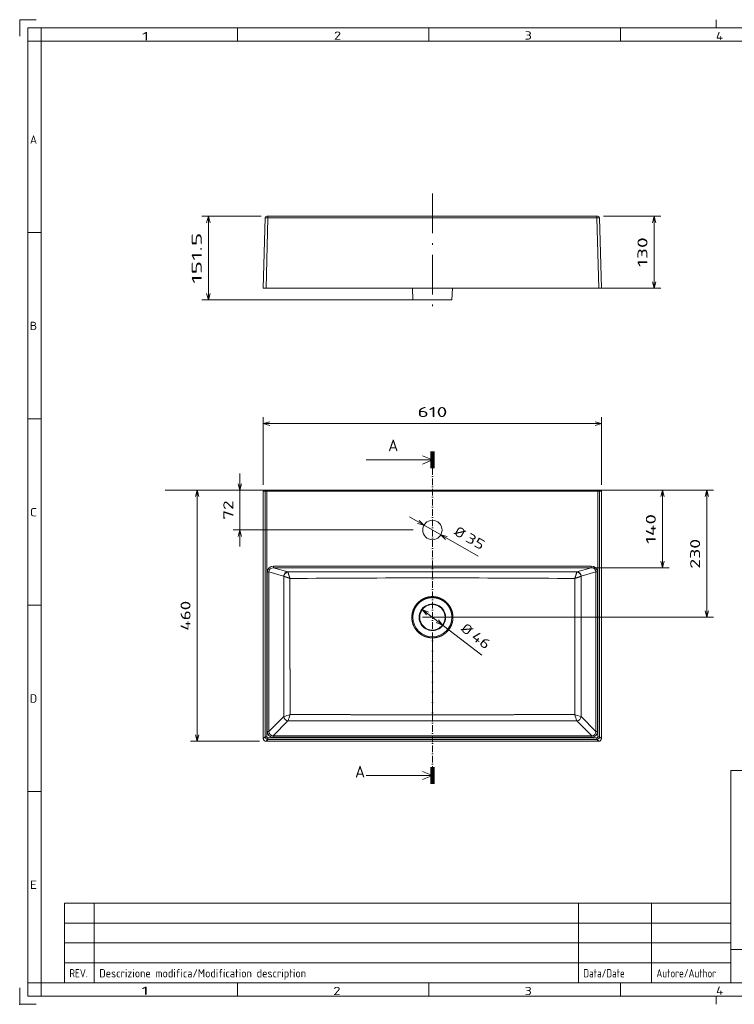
# Model space of a CAD drawing. Extents: x 0 to 420, y 0 to 297.
# Tile 1 of 3: x 0 to 216, y 0 to 297. Entities that reach past the tile are written whole.
import ezdxf
from ezdxf.enums import TextEntityAlignment as Align

# ---------------------------------------------------------------- set-up
doc = ezdxf.new("R2010")
doc.units = 0
doc.linetypes.add('DASHDOT', pattern=[18.5, 12, -3, 0.5, -3])
doc.layers.get('0').update_dxf_attribs({"lineweight": 13})
doc.layers.add('1', color=7, linetype='Continuous', lineweight=13)
doc.layers.add('10', color=7, linetype='Continuous', lineweight=13)
doc.styles.get("Standard").update_dxf_attribs({"font": 'isocp.shx'})
doc.dimstyles.get("Standard").update_dxf_attribs({"dimtxt": 2.5, "dimasz": 2.5, "dimexe": 1.25, "dimexo": 0.625, "dimtad": 1, "dimcen": 2.5, "dimadec": 0, "dimazin": 0, "dimtfac": 1, "dimtmove": 0, "dimatfit": 0, "dimfxl": 0, "dimarcsym": 0})

# ---------------------------------------------------------------- blocks, each defined once
blk = doc.blocks.new('*D')
at = {"color": 7, "lineweight": 5, "ltscale": 0.449036}
blk.add_line((72.86, 237.7), (54.9, 237.7), dxfattribs=at)
at = {"color": 7, "lineweight": 5}
for p, q in [((56.9, 212.45), (56.9, 237.7)), ((191.31, 216.04), (191.31, 237.7)), ((126.45, 216.04), (193.31, 216.04)), ((122.45, 212.45), (54.9, 212.45)), ((73.47, 156.74), (73.47, 177.15)), ((175.44, 156.74), (175.44, 177.15)), ((73.47, 175.15), (175.44, 175.15)), ((66.41, 138.08), (66.41, 160.07)), ((43.84, 155.07), (209.18, 155.07)), ((72.52, 155.07), (51.51, 155.07)), ((53.51, 79.34), (53.51, 155.07)), ((122.45, 155.07), (64.41, 155.07)), ((193.82, 131.7), (193.82, 155.07)), ((207.18, 116.74), (207.18, 155.07)), ((117.59, 147.02), (138.22, 135.18)), ((118.66, 143.08), (64.41, 143.08)), ((308.95, 140.27), (285.61, 140.27)), ((360.45, 140.42), (308.95, 140.42)), ((126.45, 131.7), (195.82, 131.7)), ((310.95, 129.83), (332.69, 129.78)), ((292.44, 125.83), (292.44, 99.29)), ((302.78, 125.83), (302.78, 99.29)), ((121.42, 119.07), (139.33, 105.29)), ((121.49, 116.74), (209.18, 116.74)), ((307.78, 101.29), (287.44, 101.29)), ((72.3, 79.34), (51.51, 79.34))]:
    blk.add_line(p, q, dxfattribs=at)
at = {"color": 7, "lineweight": 5, "ltscale": 0.4314}
blk.add_line((176.05, 237.7), (193.31, 237.7), dxfattribs=at)
at = {"color": 7, "lineweight": 5, "ltscale": 0.485945}
blk.add_line((176.38, 155.07), (195.82, 155.07), dxfattribs=at)
at = {"color": 7, "lineweight": 5, "ltscale": 0.260846}
for p, q in [((285.61, 131.83), (285.61, 142.27)), ((308.95, 131.83), (308.95, 142.27))]:
    blk.add_line(p, q, dxfattribs=at)
at = {"color": 7, "lineweight": 5, "ltscale": 0.264648}
for p, q in [((308.95, 131.83), (308.95, 142.42)), ((360.45, 131.83), (360.45, 142.42))]:
    blk.add_line(p, q, dxfattribs=at)
at = {"color": 7, "lineweight": 5, "ltscale": 0.361736}
blk.add_line((369.18, 131.58), (354.71, 131.58), dxfattribs=at)
at = {"color": 7, "lineweight": 5, "ltscale": 0.055905}
blk.add_line((360.79, 131.34), (360.79, 133.58), dxfattribs=at)
at = {"color": 7, "lineweight": 5, "ltscale": 0.435932}
blk.add_line((330.65, 112.34), (330.69, 129.78), dxfattribs=at)
at = {"color": 7, "lineweight": 5}
for points in [[(57.41, 235.77), (56.9, 237.7), (56.38, 235.77)], [(191.82, 235.77), (191.31, 237.7), (190.79, 235.77)], [(190.79, 217.97), (191.31, 216.04), (191.82, 217.97)], [(56.38, 214.39), (56.9, 212.45), (57.41, 214.39)], [(75.4, 175.67), (73.47, 175.15), (75.4, 174.63)], [(173.51, 174.63), (175.44, 175.15), (173.51, 175.67)], [(54.03, 153.14), (53.51, 155.07), (52.99, 153.14)], [(65.9, 157), (66.41, 155.07), (66.93, 157)], [(194.34, 153.14), (193.82, 155.07), (193.3, 153.14)], [(207.7, 153.14), (207.18, 155.07), (206.67, 153.14)], [(119.99, 145.04), (121.92, 144.53), (120.51, 145.94)], [(66.93, 141.15), (66.41, 143.08), (65.9, 141.15)], [(128.92, 141.11), (126.98, 141.63), (128.4, 140.22)], [(287.55, 140.78), (285.61, 140.27), (287.55, 139.75)], [(307.02, 139.75), (308.95, 140.27), (307.02, 140.78)], [(310.88, 140.94), (308.95, 140.42), (310.88, 139.9)], [(358.52, 139.9), (360.45, 140.42), (358.52, 140.94)], [(193.3, 133.63), (193.82, 131.7), (194.34, 133.63)], [(357.78, 131.06), (359.71, 131.58), (357.78, 132.1)], [(362.73, 132.1), (360.79, 131.58), (362.73, 131.06)], [(331.21, 127.85), (330.69, 129.78), (330.17, 127.85)], [(354.17, 122.22), (356.11, 122.74), (354.17, 123.25)], [(360.18, 122.36), (358.18, 122.43), (359.88, 121.37)], [(123.26, 118.31), (121.42, 119.07), (122.63, 117.49)], [(125.64, 115.17), (127.49, 114.4), (126.28, 115.99)], [(206.67, 118.67), (207.18, 116.74), (207.7, 118.67)], [(330.14, 114.28), (330.65, 112.34), (331.17, 114.27)], [(290.5, 100.77), (292.44, 101.29), (290.5, 101.81)], [(304.71, 101.81), (302.78, 101.29), (304.71, 100.77)], [(52.99, 81.27), (53.51, 79.34), (54.03, 81.27)]]:
    blk.add_lwpolyline(points, dxfattribs=at)
blk.add_arc((356.11, 115.63), 7.11, 32.6907, 149.4216, dxfattribs=at)
for s, rotation, p, p2 in [('151.5', 90, (54.9, 217.37), (54.9, 232.79)), ('130', 90, (189.31, 222.37), (189.31, 231.37)), ('72', 90, (64.41, 146.17), (64.41, 151.98)), ('140', 90, (191.82, 138.88), (191.82, 147.89)), ('%%c', 330.1651, (130.71, 141.79), (133.31, 140.3)), ('140', 360, (292.78, 142.27), (301.78, 142.27)), ('310', 360, (330.19, 142.42), (339.2, 142.42)), ('35', 330.1651, (134.18, 139.8), (139.22, 136.92)), ('230', 90, (205.18, 131.4), (205.18, 140.41)), ('7', 360, (366.57, 133.58), (369.18, 133.58)), ('%%d', 395.6973, (351.91, 124.56), (353.69, 125.85)), ('105', 449.8657, (328.66, 116.56), (328.68, 125.57)), ('17', 395.6973, (347.54, 120.69), (352.26, 124.08)), ('460', 90, (51.51, 112.7), (51.51, 121.71)), ('%%c', 322.4236, (132.78, 112.86), (135.15, 111.03)), ('46', 322.4236, (135.95, 110.42), (140.55, 106.88)), ('62', 360, (294.7, 103.29), (300.51, 103.29))]:
    blk.add_text(s, height=3, rotation=rotation, dxfattribs=at).set_placement(p, p2, align=Align.FIT)
blk.add_text('610', height=3, dxfattribs=at).set_placement((119.95, 177.15), (128.96, 177.15), align=Align.FIT)
blk = doc.blocks.new('BLOCK1')
at = {"layer": '10', "color": 7, "lineweight": 5}
blk.add_text('1', height=2.5, dxfattribs=at).set_placement((36.71, 2.84), (38.88, 2.84), align=Align.FIT)
blk = doc.blocks.new('BLOCK2')
at = {"layer": '10', "color": 7, "lineweight": 5}
blk.add_text('A', height=2.5, dxfattribs=at).set_placement((3.08, 259.59), (5.25, 259.59), align=Align.FIT)
blk = doc.blocks.new('BLOCK3')
at = {"layer": '10', "color": 7, "lineweight": 5}
blk.add_text('B', height=2.5, dxfattribs=at).set_placement((3.08, 203.39), (5.25, 203.39), align=Align.FIT)
blk = doc.blocks.new('BLOCK5')
at = {"layer": '10', "color": 7, "lineweight": 5}
blk.add_text('C', height=2.5, dxfattribs=at).set_placement((3.08, 147.19), (5.25, 147.19), align=Align.FIT)
blk = doc.blocks.new('BLOCK6')
at = {"layer": '10', "color": 7, "lineweight": 5}
blk.add_text('D', height=2.5, dxfattribs=at).set_placement((3.08, 90.99), (5.25, 90.99), align=Align.FIT)
blk = doc.blocks.new('BLOCK7')
at = {"layer": '10', "color": 7, "lineweight": 5}
blk.add_text('E', height=2.5, dxfattribs=at).set_placement((3.08, 34.79), (5.25, 34.79), align=Align.FIT)
blk = doc.blocks.new('BLOCK8')
at = {"layer": '10', "color": 7, "lineweight": 5}
blk.add_text('2', height=2.5, dxfattribs=at).set_placement((94.76, 290.93), (96.93, 290.93), align=Align.FIT)
blk = doc.blocks.new('BLOCK9')
at = {"layer": '10', "color": 7, "lineweight": 5}
blk.add_text('1', height=2.5, dxfattribs=at).set_placement((36.86, 290.77), (39.03, 290.77), align=Align.FIT)
blk = doc.blocks.new('BLOCK10')
at = {"layer": '10', "color": 7, "lineweight": 5}
blk.add_text('3', height=2.5, dxfattribs=at).set_placement((152.29, 291), (154.45, 291), align=Align.FIT)
blk = doc.blocks.new('BLOCK11')
at = {"layer": '10', "color": 7, "lineweight": 5}
blk.add_text('4', height=2.5, dxfattribs=at).set_placement((209.94, 290.81), (212.11, 290.81), align=Align.FIT)
blk = doc.blocks.new('BLOCK15')
at = {"layer": '10', "color": 7, "lineweight": 5}
blk.add_text('2', height=2.5, dxfattribs=at).set_placement((94.57, 2.77), (96.74, 2.77), align=Align.FIT)
blk = doc.blocks.new('BLOCK16')
at = {"layer": '10', "color": 7, "lineweight": 5}
blk.add_text('3', height=2.5, dxfattribs=at).set_placement((152.29, 2.76), (154.45, 2.76), align=Align.FIT)
blk = doc.blocks.new('BLOCK17')
at = {"layer": '10', "color": 7, "lineweight": 5}
blk.add_text('4', height=2.5, dxfattribs=at).set_placement((210, 2.91), (212.17, 2.91), align=Align.FIT)
blk = doc.blocks.new('BLOCK34')
at = {"layer": '1', "color": 7, "lineweight": 5, "width": 0.63}
blk.add_text('Autore/Author', height=2.5, dxfattribs=at).set_placement((192, 8.12), (210.01, 8.12), align=Align.FIT)
blk = doc.blocks.new('BLOCK35')
at = {"layer": '1', "color": 7, "lineweight": 5, "width": 0.63}
blk.add_text('Data/Date', height=2.5, dxfattribs=at).set_placement((170, 8.12), (182.47, 8.12), align=Align.FIT)
blk = doc.blocks.new('BLOCK36')
at = {"layer": '1', "color": 7, "lineweight": 5, "width": 0.63}
blk.add_text('Descrizione modifica/Modification description', height=2.5, dxfattribs=at).set_placement((24, 8.12), (86.37, 8.12), align=Align.FIT)
blk = doc.blocks.new('BLOCK37')
at = {"layer": '1', "color": 7, "lineweight": 5, "width": 0.63}
blk.add_text('REV.', height=2.5, dxfattribs=at).set_placement((15, 8.12), (20.54, 8.12), align=Align.FIT)
blk = doc.blocks.new('BLOCK44')
at = {"color": 7, "lineweight": 5}
for p, q in [((0, 54.9), (-120, 54.9)), ((0, -516.2), (-120, -516.2))]:
    blk.add_line(p, q, dxfattribs=at)
at = {"color": 7, "lineweight": 100}
for p, q in [((0, 69.9), (0, 39.9)), ((0, -531.2), (0, -501.2))]:
    blk.add_line(p, q, dxfattribs=at)
at = {"color": 7, "linetype": 'DASHDOT', "lineweight": 5}
blk.add_line((0, 39.9), (0, -501.2), dxfattribs=at)
at = {"color": 7, "lineweight": 5}
for points in [[(-18, 47.4), (0, 54.9), (-18, 62.3)], [(-18, -523.7), (0, -516.2), (-18, -508.8)]]:
    blk.add_lwpolyline(points, dxfattribs=at)
for p, p2 in [((-80, 70.6), (-61.8, 70.6)), ((-140, -520), (-121.8, -520))]:
    blk.add_text('A', height=21, dxfattribs=at).set_placement(p, p2, align=Align.FIT)
blk = doc.blocks.new('BLOCK45')
at = {"color": 7, "lineweight": 5, "ltscale": 0.083157}
for p, q in [((-303.9, 0), (-300.6, 0)), ((303.9, 0), (300.6, 0))]:
    blk.add_line(p, q, dxfattribs=at)
at = {"color": 7, "lineweight": 5, "ltscale": 0.024991}
for p, q in [((-300.6, 0), (-299.6, 0)), ((299.6, 0), (300.6, 0))]:
    blk.add_line(p, q, dxfattribs=at)
at = {"color": 7, "lineweight": 5}
for p, q in [((-299.6, 0), (299.6, 0)), ((-305.9, -449.4), (-305.9, -2)), ((-302.6, -446.1), (-302.6, -2)), ((-299.6, -2), (299.6, -2)), ((-299.6, -446.1), (-299.6, -2)), ((299.6, -446.1), (299.6, -2)), ((302.6, -446.1), (302.6, -2)), ((305.9, -449.4), (305.9, -2)), ((-287.5, -137.3), (287.5, -137.3)), ((0, -140.2), (-287.5, -140.2)), ((-287.5, -140.2), (-261.5, -147.7)), ((0, -140.2), (287.5, -140.2)), ((287.5, -140.2), (261.5, -147.7)), ((-298.7, -148), (-298.7, -436.7)), ((-295.9, -148), (-295.9, -436.7)), ((-295.9, -148), (-269.2, -155.6)), ((295.9, -148), (269.2, -155.6)), ((295.9, -148), (295.9, -436.7)), ((298.7, -148), (298.7, -436.7)), ((-269, -409.8), (-295.9, -436.7)), ((269, -409.8), (295.9, -436.7)), ((-261.3, -417.5), (-288.2, -444.4)), ((261.3, -417.5), (288.2, -444.4)), ((-288.2, -444.4), (0, -444.4)), ((288.2, -444.4), (0, -444.4)), ((-300.9, -454.4), (0, -454.4)), ((-297.6, -448.1), (297.6, -448.1)), ((0, -451.1), (-297.6, -451.1)), ((288.2, -447.2), (-288.2, -447.2)), ((0, -451.1), (297.6, -451.1)), ((0, -454.4), (300.9, -454.4))]:
    blk.add_line(p, q, dxfattribs=at)
at = {"color": 7, "lineweight": 5, "ltscale": 0.05}
for p, q in [((-299.6, -2), (-299.6, 0)), ((299.6, -2), (299.6, 0))]:
    blk.add_line(p, q, dxfattribs=at)
at = {"color": 7, "lineweight": 5, "ltscale": 0.083192}
for p, q in [((-305.9, -2), (-302.6, -2)), ((305.9, -2), (302.6, -2))]:
    blk.add_line(p, q, dxfattribs=at)
at = {"color": 7, "lineweight": 5, "ltscale": 0.074974}
for p, q in [((-299.6, -2), (-302.6, -2)), ((299.6, -2), (302.6, -2)), ((-302.6, -446.1), (-299.6, -446.1)), ((-297.6, -451.1), (-297.6, -448.1)), ((297.6, -451.1), (297.6, -448.1)), ((302.6, -446.1), (299.6, -446.1))]:
    blk.add_line(p, q, dxfattribs=at)
at = {"color": 7, "lineweight": 5, "ltscale": 0.074715}
for p, q in [((-287.5, -140.2), (-287.5, -137.3)), ((287.5, -140.2), (287.5, -137.3))]:
    blk.add_line(p, q, dxfattribs=at)
at = {"color": 7, "lineweight": 5, "ltscale": 0.071723}
for p, q in [((-295.9, -148), (-298.7, -148)), ((295.9, -148), (298.7, -148)), ((-295.9, -436.7), (-298.7, -436.7)), ((-288.2, -444.4), (-288.2, -447.2)), ((288.2, -444.4), (288.2, -447.2)), ((295.9, -436.7), (298.7, -436.7))]:
    blk.add_line(p, q, dxfattribs=at)
at = {"color": 7, "lineweight": 5, "ltscale": 0.151741}
for q in [(-6.1, -147.9), (6.1, -147.9)]:
    blk.add_line((0, -147.9), q, dxfattribs=at)
at = {"color": 7, "lineweight": 5, "ltscale": 0.153584}
for q in [(-6.1, -158.4), (6.1, -158.4)]:
    blk.add_line((0, -158.4), q, dxfattribs=at)
at = {"color": 7, "lineweight": 5, "ltscale": 0.00049291}
for p, q in [((-3.2, -406.4), (-3.2, -406.4)), ((3.2, -406.4), (3.2, -406.4))]:
    blk.add_line(p, q, dxfattribs=at)
at = {"color": 7, "lineweight": 5, "ltscale": 0.079714}
for p in [(-3.2, -406.4), (3.2, -406.4)]:
    blk.add_line(p, (0, -406.4), dxfattribs=at)
at = {"color": 7, "lineweight": 5, "ltscale": 0.000198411}
blk.add_line((0, -417.3), (0, -417.3), dxfattribs=at)
blk.add_line((0, -417.3), (0, -417.3), dxfattribs=at)
at = {"color": 7, "lineweight": 5, "ltscale": 0.117651}
for p, q in [((-302.6, -446.1), (-305.9, -449.4)), ((-297.6, -451.1), (-300.9, -454.4)), ((297.6, -451.1), (300.9, -454.4)), ((302.6, -446.1), (305.9, -449.4))]:
    blk.add_line(p, q, dxfattribs=at)
at = {"color": 7, "lineweight": 5}
for centre, radius in [((0, -72), 17.5), ((0, -230), 23)]:
    blk.add_circle(centre, radius, dxfattribs=at)
for centre, radius, start, end in [((-303.9, -2), 2, 89.9887, 179.9887), ((303.9, -2), 2, 0.0113, 90.0113), ((-269.4, -156.2), 0.617, 41.3642, 71.5017), ((-53542.2, -215.9), 53273.3, 359.98482, 0.06459), ((139.2, 262420.4), 262568.3, 269.912548, 269.968294), ((15161.5, -216.5), 15419.3, 179.7885, 180.05013), ((-550.3, 85305.8), 85465.9, 270.196175, 270.364781), ((-139.2, 262420.4), 262568.3, 270.031706, 270.087452), ((550.3, 85305.8), 85465.9, 269.635219, 269.803825), ((-15161.5, -216.5), 15419.3, 359.94987, 0.2115), ((269.4, -156.2), 0.617, 108.4983, 138.6358), ((53542.2, -215.9), 53273.3, 179.93541, 180.01518), ((0, -230), 24, 360, 180.0001), ((0, -230), 35.3, 180.0077, 269.9634), ((0, -230), 24, 179.9999, 360), ((0, -230), 35.3, 270.0366, 359.9923), ((-2035.2, 4924.2), 5618.8, 288.3214, 288.4445), ((4793.4, -2091.1), 5324.5, 161.5504, 161.6803), ((-4793.4, -2091.1), 5324.5, 18.3197, 18.4496), ((2035.2, 4924.2), 5618.8, 251.5555, 251.6786), ((-300.9, -449.4), 5, 179.9911, 270.0089), ((-297.6, -446.1), 5, 180.0253, 269.9747), ((-297.6, -446.1), 2, 179.9911, 270.0089), ((297.6, -446.1), 5, 270.0253, 359.9747), ((297.6, -446.1), 2, 269.9911, 0.0089), ((300.9, -449.4), 5, 269.9911, 0.0089)]:
    blk.add_arc(centre, radius, start, end, dxfattribs=at)
for centre, major_axis, ratio, start_param, end_param in [((-300.6, -2), (0, -2), 0.999657, 3.141593, 4.712389), ((300.6, -2), (0, -2), 0.999657, 1.570796, 3.141593), ((-287.2, -148.3), (11.1, -3.2), 0.952975, 1.862507, 3.407819), ((-287.2, -148.3), (8.35, -2.39), 0.921248, 1.862514, 3.407826), ((287.2, -148.3), (11.1, 3.2), 0.952975, 6.016959, 7.562271), ((287.2, -148.3), (8.35, 2.39), 0.921248, 6.016952, 7.562264), ((-261.5, -155.6), (2.2, 7.69), 0.952975, 0.291717, 1.837028), ((-261.3, -155.8), (5.78, 5.53), 0.914588, 0.855755, 2.333454), ((-261.6, -159.6), (0, -12), 0.090867, 2.831222, 3.054267), ((261.6, -159.6), (0, -12), 0.090867, 3.228919, 3.451963), ((261.3, -155.8), (5.78, -5.53), 0.914588, 0.808139, 2.285838), ((261.5, -155.6), (-2.2, 7.69), 0.952975, 4.446157, 5.991469), ((-261.3, -409.8), (5.66, -5.66), 0.917878, 3.969785, 5.454997), ((261.3, -409.8), (-5.66, -5.66), 0.917878, 0.828188, 2.3134), ((-287.2, -435.7), (-8.47, -8.47), 0.917872, 5.540582, 7.025783), ((-287.2, -435.7), (6.53, 6.53), 0.866692, 2.398988, 3.884202), ((287.2, -435.7), (8.47, -8.47), 0.917872, 5.540587, 7.025789), ((287.2, -435.7), (6.53, -6.53), 0.866692, 5.540576, 7.02579)]:
    blk.add_ellipse(centre, major_axis=major_axis, ratio=ratio, start_param=start_param, end_param=end_param, dxfattribs=at)
for points, knots in [([(-257.6, -159.6), (-257.7, -159.6), (-257.8, -159.5), (-257.9, -159.5), (-258.1, -159.4), (-258.4, -159.3), (-258.6, -159.3), (-260.2, -158.7), (-261.8, -158.2), (-263.1, -157.8), (-265.3, -157), (-267.2, -156.4), (-267.9, -156.2), (-268.5, -156), (-268.9, -155.8)], [0, 0, 0, 0, 0, 0, 0.577524, 0.577524, 0.577524, 2.310097, 2.310097, 2.310097, 13.599757, 13.599757, 13.599757, 21.395081, 21.395081, 21.395081, 21.395081, 21.395081, 21.395081]), ([(-257.6, -159.6), (-257.7, -159.5), (-257.7, -159.4), (-257.7, -159.4), (-257.8, -159.1), (-257.9, -158.8), (-258, -158.6), (-258.5, -157), (-259, -155.4), (-259.5, -154.1), (-260.2, -151.9), (-260.8, -150), (-261, -149.2), (-261.2, -148.6), (-261.3, -148.2)], [0, 0, 0, 0, 0, 0, 0.577327, 0.577327, 0.577327, 2.309309, 2.309309, 2.309309, 13.614519, 13.614519, 13.614519, 21.433706, 21.433706, 21.433706, 21.433706, 21.433706, 21.433706]), ([(257.6, -159.6), (257.7, -159.5), (257.7, -159.4), (257.7, -159.4), (257.8, -159.1), (257.9, -158.8), (258, -158.6), (258.5, -157), (259, -155.4), (259.5, -154.1), (260.2, -151.9), (260.8, -150), (261, -149.2), (261.2, -148.6), (261.3, -148.2)], [0, 0, 0, 0, 0, 0, 0.577327, 0.577327, 0.577327, 2.309309, 2.309309, 2.309309, 13.614519, 13.614519, 13.614519, 21.433706, 21.433706, 21.433706, 21.433706, 21.433706, 21.433706]), ([(257.6, -159.6), (257.7, -159.6), (257.8, -159.5), (257.9, -159.5), (258.1, -159.4), (258.4, -159.3), (258.6, -159.3), (260.2, -158.7), (261.8, -158.2), (263.1, -157.8), (265.3, -157), (267.2, -156.4), (267.9, -156.2), (268.5, -156), (268.9, -155.8)], [0, 0, 0, 0, 0, 0, 0.577524, 0.577524, 0.577524, 2.310097, 2.310097, 2.310097, 13.599757, 13.599757, 13.599757, 21.395081, 21.395081, 21.395081, 21.395081, 21.395081, 21.395081]), ([(-23.7, -201.2), (-22.7, -200.3), (-21.6, -199.5), (-20.6, -198.8), (-18.8, -197.7), (-17.1, -196.8), (-16.3, -196.4), (-14.6, -195.6), (-12.9, -194.9), (-12.1, -194.6), (-9.2, -193.7), (-6.4, -193.1), (-4.5, -192.8), (-2.5, -192.6), (-0.5, -192.6), (-0.3, -192.6), (-0.2, -192.6), (0, -192.6)], [0, 0, 0, 0, 0, 0, 91.572542, 91.572542, 91.572542, 170.123273, 170.123273, 170.123273, 265.033385, 265.033385, 265.033385, 483.694402, 483.694402, 483.694402, 501.764439, 501.764439, 501.764439, 501.764439, 501.764439, 501.764439]), ([(-22.6, -202.6), (-21.5, -201.8), (-20.5, -201), (-19.5, -200.3), (-18.2, -199.5), (-16.9, -198.8), (-16.5, -198.5), (-14.8, -197.7), (-13.2, -196.9), (-11.9, -196.5), (-8.8, -195.4), (-5.9, -194.8), (-4.1, -194.6), (-2.2, -194.4), (-0.4, -194.4), (-0.2, -194.4), (-0.1, -194.4), (0, -194.4)], [0, 0, 0, 0, 0, 0, 94.046364, 94.046364, 94.046364, 132.408498, 132.408498, 132.408498, 271.991981, 271.991981, 271.991981, 487.078438, 487.078438, 487.078438, 501.605603, 501.605603, 501.605603, 501.605603, 501.605603, 501.605603]), ([(23.7, -201.2), (22.7, -200.3), (21.6, -199.5), (20.6, -198.8), (18.8, -197.7), (17.1, -196.8), (16.3, -196.4), (14.6, -195.6), (12.9, -194.9), (12.1, -194.6), (9.2, -193.7), (6.4, -193.1), (4.5, -192.8), (2.5, -192.6), (0.5, -192.6), (0.3, -192.6), (0.2, -192.6), (0, -192.6)], [0, 0, 0, 0, 0, 0, 91.572542, 91.572542, 91.572542, 170.123273, 170.123273, 170.123273, 265.033385, 265.033385, 265.033385, 483.694402, 483.694402, 483.694402, 501.764439, 501.764439, 501.764439, 501.764439, 501.764439, 501.764439]), ([(22.6, -202.6), (21.5, -201.8), (20.5, -201), (19.5, -200.3), (18.2, -199.5), (16.9, -198.8), (16.5, -198.5), (14.8, -197.7), (13.2, -196.9), (11.9, -196.5), (8.8, -195.4), (5.9, -194.8), (4.1, -194.6), (2.2, -194.4), (0.4, -194.4), (0.2, -194.4), (0.1, -194.4), (0, -194.4)], [0, 0, 0, 0, 0, 0, 94.046364, 94.046364, 94.046364, 132.408498, 132.408498, 132.408498, 271.991981, 271.991981, 271.991981, 487.078438, 487.078438, 487.078438, 501.605603, 501.605603, 501.605603, 501.605603, 501.605603, 501.605603]), ([(-23.7, -201.2), (-26.8, -203.8), (-29.5, -206.8), (-31.8, -210.1), (-34.4, -215.1), (-36, -220.5), (-36.4, -222), (-36.8, -224.6), (-37.1, -227.1), (-37.2, -228.1), (-37.2, -229), (-37.2, -230)], [0, 0, 0, 0, 0, 0, 32.03499, 32.03499, 32.03499, 44.940923, 44.940923, 44.940923, 52.653426, 52.653426, 52.653426, 52.653426, 52.653426, 52.653426]), ([(-22.6, -202.6), (-25.7, -205.3), (-28.4, -208.4), (-30.7, -211.8), (-33, -216.6), (-34.3, -221.7), (-34.6, -222.9), (-35, -225), (-35.2, -227.1), (-35.2, -228.1), (-35.3, -229), (-35.3, -230)], [0, 0, 0, 0, 0, 0, 33.914309, 33.914309, 33.914309, 43.680172, 43.680172, 43.680172, 51.638566, 51.638566, 51.638566, 51.638566, 51.638566, 51.638566]), ([(22.6, -202.6), (25.7, -205.3), (28.4, -208.4), (30.7, -211.8), (33, -216.6), (34.3, -221.7), (34.6, -222.9), (35, -225), (35.2, -227.1), (35.2, -228.1), (35.3, -229), (35.3, -230)], [0, 0, 0, 0, 0, 0, 33.914309, 33.914309, 33.914309, 43.680172, 43.680172, 43.680172, 51.638566, 51.638566, 51.638566, 51.638566, 51.638566, 51.638566]), ([(23.7, -201.2), (26.8, -203.8), (29.5, -206.8), (31.8, -210.1), (34.4, -215.1), (36, -220.5), (36.4, -222), (36.8, -224.6), (37.1, -227.1), (37.2, -228.1), (37.2, -229), (37.2, -230)], [0, 0, 0, 0, 0, 0, 32.03499, 32.03499, 32.03499, 44.940923, 44.940923, 44.940923, 52.653426, 52.653426, 52.653426, 52.653426, 52.653426, 52.653426]), ([(-268.9, -230), (-268.9, -231.8), (-268.9, -233.6), (-268.9, -235.4), (-268.9, -237.9), (-268.9, -240.3), (-268.9, -240.9), (-268.9, -248.5), (-268.9, -256.1), (-268.9, -263.1), (-268.9, -273.9), (-268.9, -284.6), (-268.9, -287.7), (-268.9, -298.6), (-268.9, -309.5), (-268.9, -316.8), (-268.9, -327.8), (-268.9, -338.8), (-268.9, -341.5), (-268.9, -357.5), (-268.9, -373.4), (-268.9, -385.6), (-269, -397.7), (-269, -409.8)], [0, 0, 0, 0, 0, 0, 15.635457, 15.635457, 15.635457, 20.847282, 20.847282, 20.847282, 81.617044, 81.617044, 81.617044, 113.900872, 113.900872, 113.900872, 176.221405, 176.221405, 176.221405, 209.456468, 209.456468, 209.456468, 314.659148, 314.659148, 314.659148, 314.659148, 314.659148, 314.659148]), ([(-257.7, -230), (-257.7, -231.8), (-257.7, -233.6), (-257.7, -235.3), (-257.7, -237.7), (-257.7, -240.1), (-257.7, -240.6), (-257.7, -248.1), (-257.7, -255.6), (-257.7, -262.5), (-257.7, -273.1), (-257.7, -283.6), (-257.7, -286.5), (-257.7, -300.8), (-257.7, -315), (-257.6, -325.6), (-257.6, -339.8), (-257.6, -354.1), (-257.6, -357.1), (-257.6, -369.1), (-257.5, -381), (-257.5, -389.3), (-257.5, -397.7), (-257.5, -406)], [0, 0, 0, 0, 0, 0, 15.302926, 15.302926, 15.302926, 20.403908, 20.403908, 20.403908, 80.107482, 80.107482, 80.107482, 111.913971, 111.913971, 111.913971, 203.39834, 203.39834, 203.39834, 234.998399, 234.998399, 234.998399, 307.253716, 307.253716, 307.253716, 307.253716, 307.253716, 307.253716]), ([(-37.2, -230), (-37.2, -234), (-36.7, -238), (-35.6, -241.9), (-32.4, -249.2), (-27.5, -255.6), (-24.6, -258.4), (-19, -262.4), (-12.8, -265.1), (-10.1, -265.9), (-6.7, -266.7), (-3.3, -267), (-2.6, -267.1), (-1.7, -267.1), (-0.8, -267.2), (-0.5, -267.2), (-0.3, -267.2), (0, -267.2)], [0, 0, 0, 0, 0, 0, 31.986518, 31.986518, 31.986518, 63.996848, 63.996848, 63.996848, 86.405522, 86.405522, 86.405522, 91.715881, 91.715881, 91.715881, 93.82879, 93.82879, 93.82879, 93.82879, 93.82879, 93.82879]), ([(37.2, -230), (37.2, -234), (36.7, -238), (35.6, -241.9), (32.4, -249.2), (27.5, -255.6), (24.6, -258.4), (19, -262.4), (12.8, -265.1), (10.1, -265.9), (6.7, -266.7), (3.3, -267), (2.6, -267.1), (1.7, -267.1), (0.8, -267.2), (0.5, -267.2), (0.3, -267.2), (0, -267.2)], [0, 0, 0, 0, 0, 0, 31.986518, 31.986518, 31.986518, 63.996848, 63.996848, 63.996848, 86.405522, 86.405522, 86.405522, 91.715881, 91.715881, 91.715881, 93.82879, 93.82879, 93.82879, 93.82879, 93.82879, 93.82879]), ([(257.7, -230), (257.7, -231.8), (257.7, -233.6), (257.7, -235.3), (257.7, -237.7), (257.7, -240.1), (257.7, -240.6), (257.7, -248.1), (257.7, -255.6), (257.7, -262.5), (257.7, -273.1), (257.7, -283.6), (257.7, -286.5), (257.7, -300.8), (257.7, -315), (257.6, -325.6), (257.6, -339.8), (257.6, -354.1), (257.6, -357.1), (257.6, -369.1), (257.5, -381), (257.5, -389.3), (257.5, -397.7), (257.5, -406)], [0, 0, 0, 0, 0, 0, 15.302926, 15.302926, 15.302926, 20.403908, 20.403908, 20.403908, 80.107482, 80.107482, 80.107482, 111.913971, 111.913971, 111.913971, 203.39834, 203.39834, 203.39834, 234.998399, 234.998399, 234.998399, 307.253716, 307.253716, 307.253716, 307.253716, 307.253716, 307.253716]), ([(268.9, -230), (268.9, -231.8), (268.9, -233.6), (268.9, -235.4), (268.9, -237.9), (268.9, -240.3), (268.9, -240.9), (268.9, -248.5), (268.9, -256.1), (268.9, -263.1), (268.9, -273.9), (268.9, -284.6), (268.9, -287.7), (268.9, -298.6), (268.9, -309.5), (268.9, -316.8), (268.9, -327.8), (268.9, -338.8), (268.9, -341.5), (268.9, -357.5), (268.9, -373.4), (268.9, -385.6), (269, -397.7), (269, -409.8)], [0, 0, 0, 0, 0, 0, 15.635457, 15.635457, 15.635457, 20.847282, 20.847282, 20.847282, 81.617044, 81.617044, 81.617044, 113.900872, 113.900872, 113.900872, 176.221405, 176.221405, 176.221405, 209.456468, 209.456468, 209.456468, 314.659148, 314.659148, 314.659148, 314.659148, 314.659148, 314.659148]), ([(0, -406.4), (0, -405.2), (0, -404.2), (0, -403.2), (0, -401.1), (0, -398.5), (0, -397), (0, -394.9), (0, -392.6), (0, -392.1), (0, -391.1), (0, -390.2), (0, -389.8), (0, -384.2), (0, -378.6), (0, -373.4), (0, -367.5), (0, -361.6), (0, -361), (0, -357.4), (0, -353.7), (0, -350.7), (0, -343.2), (0, -335.6), (0, -331.1), (0, -326.2), (0, -321.4), (0, -321.4), (0, -318.9), (0, -316.4), (0, -314.5), (0, -312), (0, -309.4), (0, -308.8), (0, -307.9), (0, -307.1), (0, -306.8), (0, -306.2), (0, -305.6), (0, -305.3), (0, -301.6), (0, -297.9), (0, -294.4), (0, -289.5), (0, -284.7), (0, -283.2), (0, -281.1), (0, -278.9), (0, -278.2), (0, -276.2), (0, -274.3), (0, -269.6), (0, -268.4), (0, -267.2)], [0, 0, 0, 0, 0, 0, 14.248893, 14.248893, 14.248893, 29.796656, 29.796656, 29.796656, 34.591295, 34.591295, 34.591295, 37.928771, 37.928771, 37.928771, 83.18628, 83.18628, 83.18628, 88.945253, 88.945253, 88.945253, 114.390722, 114.390722, 114.390722, 151.73754, 151.73754, 151.73754, 156.346558, 156.346558, 156.346558, 173.69392, 173.69392, 173.69392, 178.803406, 178.803406, 178.803406, 181.358149, 181.358149, 181.358149, 183.912892, 183.912892, 183.912892, 213.090187, 213.090187, 213.090187, 225.640099, 225.640099, 225.640099, 231.915055, 231.915055, 231.915055, 242.387294, 242.387294, 242.387294, 242.387294, 242.387294, 242.387294]), ([(0, -406.4), (0, -405.2), (0, -404.2), (0, -403.2), (0, -401.1), (0, -398.5), (0, -397), (0, -394.9), (0, -392.6), (0, -392.1), (0, -391.1), (0, -390.2), (0, -389.8), (0, -384.2), (0, -378.6), (0, -373.4), (0, -367.5), (0, -361.6), (0, -361), (0, -357.4), (0, -353.7), (0, -350.7), (0, -343.2), (0, -335.6), (0, -331.1), (0, -326.2), (0, -321.4), (0, -321.4), (0, -318.9), (0, -316.4), (0, -314.5), (0, -312), (0, -309.4), (0, -308.8), (0, -307.9), (0, -307.1), (0, -306.8), (0, -306.2), (0, -305.6), (0, -305.3), (0, -301.6), (0, -297.9), (0, -294.4), (0, -289.5), (0, -284.7), (0, -283.2), (0, -281.1), (0, -278.9), (0, -278.2), (0, -276.2), (0, -274.3), (0, -269.6), (0, -268.4), (0, -267.2)], [0, 0, 0, 0, 0, 0, 14.248893, 14.248893, 14.248893, 29.796656, 29.796656, 29.796656, 34.591295, 34.591295, 34.591295, 37.928771, 37.928771, 37.928771, 83.18628, 83.18628, 83.18628, 88.945245, 88.945245, 88.945245, 114.390714, 114.390714, 114.390714, 151.737532, 151.737532, 151.737532, 156.348974, 156.348974, 156.348974, 173.696336, 173.696336, 173.696336, 178.805822, 178.805822, 178.805822, 181.360565, 181.360565, 181.360565, 183.915308, 183.915308, 183.915308, 213.092604, 213.092604, 213.092604, 225.642516, 225.642516, 225.642516, 231.917472, 231.917472, 231.917472, 242.268895, 242.268895, 242.268895, 242.268895, 242.268895, 242.268895]), ([(-257.5, -406), (-252.4, -406), (-247.3, -406), (-242.3, -406), (-232, -406), (-221.8, -406.1), (-217, -406.1), (-191.5, -406.1), (-165.9, -406.2), (-145.3, -406.2), (-122.2, -406.3), (-99, -406.3), (-97.5, -406.3), (-82, -406.3), (-66.5, -406.4), (-54, -406.4), (-39.6, -406.4), (-25.2, -406.4), (-23.5, -406.4), (-18.5, -406.4), (-13.4, -406.4), (-10, -406.4), (-6.6, -406.4), (-3.2, -406.4)], [0, 0, 0, 0, 0, 0, 44.016051, 44.016051, 44.016051, 88.556082, 88.556082, 88.556082, 264.609795, 264.609795, 264.609795, 288.778888, 288.778888, 288.778888, 398.934206, 398.934206, 398.934206, 413.604452, 413.604452, 413.604452, 442.940302, 442.940302, 442.940302, 442.940302, 442.940302, 442.940302]), ([(257.5, -406), (252.4, -406), (247.3, -406), (242.3, -406), (232, -406), (221.8, -406.1), (217, -406.1), (191.5, -406.1), (165.9, -406.2), (145.3, -406.2), (122.2, -406.3), (99, -406.3), (97.5, -406.3), (82, -406.3), (66.5, -406.4), (54, -406.4), (39.6, -406.4), (25.2, -406.4), (23.5, -406.4), (18.5, -406.4), (13.4, -406.4), (10, -406.4), (6.6, -406.4), (3.2, -406.4)], [0, 0, 0, 0, 0, 0, 44.016051, 44.016051, 44.016051, 88.556082, 88.556082, 88.556082, 264.609795, 264.609795, 264.609795, 288.778888, 288.778888, 288.778888, 398.934206, 398.934206, 398.934206, 413.604452, 413.604452, 413.604452, 442.940302, 442.940302, 442.940302, 442.940302, 442.940302, 442.940302]), ([(-261.3, -417.5), (-256.1, -417.5), (-250.9, -417.5), (-245.6, -417.4), (-235, -417.4), (-224.3, -417.4), (-219.9, -417.4), (-193.6, -417.4), (-167.2, -417.4), (-146, -417.4), (-122.1, -417.4), (-98.1, -417.4), (-97.2, -417.4), (-81.1, -417.4), (-65.1, -417.4), (-52.2, -417.3), (-36.2, -417.3), (-20.2, -417.3), (-14.6, -417.3), (-9.9, -417.3), (-5.2, -417.3), (-3.5, -417.3), (-1.7, -417.3), (0, -417.3)], [0, 0, 0, 0, 0, 0, 45.234831, 45.234831, 45.234831, 92.217495, 92.217495, 92.217495, 273.124632, 273.124632, 273.124632, 299.421162, 299.421162, 299.421162, 412.3704, 412.3704, 412.3704, 438.062776, 438.062776, 438.062776, 453.129749, 453.129749, 453.129749, 453.129749, 453.129749, 453.129749]), ([(261.3, -417.5), (256.1, -417.5), (250.9, -417.5), (245.6, -417.4), (235, -417.4), (224.3, -417.4), (219.9, -417.4), (193.6, -417.4), (167.2, -417.4), (146, -417.4), (122.1, -417.4), (98.1, -417.4), (97.2, -417.4), (81.1, -417.4), (65.1, -417.4), (52.2, -417.3), (36.2, -417.3), (20.2, -417.3), (14.6, -417.3), (9.9, -417.3), (5.2, -417.3), (3.5, -417.3), (1.7, -417.3), (0, -417.3)], [0, 0, 0, 0, 0, 0, 45.234831, 45.234831, 45.234831, 92.217495, 92.217495, 92.217495, 273.124632, 273.124632, 273.124632, 299.421162, 299.421162, 299.421162, 412.3704, 412.3704, 412.3704, 438.062776, 438.062776, 438.062776, 453.129749, 453.129749, 453.129749, 453.129749, 453.129749, 453.129749])]:
    blk.add_open_spline(points, degree=5, knots=knots, dxfattribs=at)
blk = doc.blocks.new('BLOCK46')
at = {"color": 7, "lineweight": 5, "ltscale": 0.049983}
for p, q in [((-297.6, 0), (-299.6, 0)), ((297.6, 0), (299.6, 0))]:
    blk.add_line(p, q, dxfattribs=at)
at = {"color": 7, "lineweight": 5}
for p, q in [((-297.6, 0), (297.6, 0)), ((-302.6, -2.9), (-305.9, -130)), ((-297.6, -2.9), (-300.9, -130)), ((0, -2.9), (-297.6, -2.9)), ((0, -2.9), (297.6, -2.9)), ((297.6, -2.9), (300.9, -130)), ((302.6, -2.9), (305.9, -130)), ((-300.9, -130), (0, -130)), ((-36.1, -130), (-35.2, -151.5)), ((0, -130), (300.9, -130)), ((36.1, -130), (35.1, -151.5)), ((-35.2, -151.5), (0, -151.5)), ((0, -151.5), (35.1, -151.5))]:
    blk.add_line(p, q, dxfattribs=at)
at = {"color": 7, "lineweight": 5, "ltscale": 0.073037}
for p, q in [((-297.6, -2.9), (-297.6, 0)), ((297.6, -2.9), (297.6, 0))]:
    blk.add_line(p, q, dxfattribs=at)
at = {"color": 7, "lineweight": 5, "ltscale": 0.124957}
for p, q in [((-305.9, -130), (-300.9, -130)), ((305.9, -130), (300.9, -130))]:
    blk.add_line(p, q, dxfattribs=at)
at = {"color": 7, "lineweight": 5}
for centre, start, end in [((-299.6, -3), 90, 178.5), ((299.6, -3), 1.5, 90)]:
    blk.add_arc(centre, 3, start, end, dxfattribs=at)
for points in [[(-297.6, -2.9), (-298.5, -2.9), (-299.4, -2.9), (-300.2, -2.9), (-301.4, -2.9), (-302.2, -2.9), (-302.3, -2.9), (-302.5, -2.9), (-302.6, -2.9), (-302.6, -2.9), (-302.6, -2.9), (-302.6, -2.9)], [(297.6, -2.9), (298.5, -2.9), (299.4, -2.9), (300.2, -2.9), (301.4, -2.9), (302.2, -2.9), (302.3, -2.9), (302.5, -2.9), (302.6, -2.9), (302.6, -2.9), (302.6, -2.9), (302.6, -2.9)]]:
    blk.add_open_spline(points, degree=5, knots=[0, 0, 0, 0, 0, 0, 6.578252, 6.578252, 6.578252, 9.338074, 9.338074, 9.338074, 10.039539, 10.039539, 10.039539, 10.039539, 10.039539, 10.039539], dxfattribs=at)

msp = doc.modelspace()

# ---------------------------------------------------------------- linework, layer by layer
at = {"color": 7, "linetype": 'DASHDOT', "lineweight": 5}
msp.add_line((124.4536, 244.5763), (124.4536, 210.0481), dxfattribs=at)
at = {"color": 7, "lineweight": 5}
msp.add_line((6.5, 6.5), (413.5, 6.5), dxfattribs=at)
msp.add_point((0, 0), dxfattribs=at)
at = {"layer": '1', "color": 7, "lineweight": 5}
for p, q in [((214.5, 70.4987), (214.5, 6.5)), ((413.5, 70.4987), (214.5, 70.4987)), ((13.5045, 30.5), (214.5, 30.5)), ((13.5045, 6.5), (13.5045, 30.5)), ((22.5045, 6.5), (22.5045, 30.5)), ((168.5045, 6.5), (168.5045, 30.5)), ((190.5045, 6.5), (190.5045, 30.5)), ((214.5, 24.5), (13.5045, 24.5)), ((214.5, 18.5), (13.5045, 18.5)), ((214.5, 16.4999), (413.5, 16.4999)), ((214.5, 12.5), (13.5045, 12.5)), ((214.5, 6.5), (413.5, 6.5))]:
    msp.add_line(p, q, dxfattribs=at)
at = {"layer": '10', "color": 7, "lineweight": 5, "ltscale": 0.125}
for p, q in [((5, 297), (0, 297)), ((0, 297), (0, 292)), ((0, 5), (0, 0)), ((0, 0), (5, 0))]:
    msp.add_line(p, q, dxfattribs=at)
at = {"layer": '10', "color": 7, "lineweight": 5, "ltscale": 0.0625}
for p, q in [((210, 297), (210, 294.5)), ((210, 0), (210, 2.5))]:
    msp.add_line(p, q, dxfattribs=at)
at = {"layer": '10', "color": 7, "lineweight": 5}
for p, q in [((2.5, 2.5), (2.5, 294.5)), ((2.5, 294.5), (417.5, 294.5)), ((6.5, 290.5), (413.5, 290.5)), ((6.5, 6.5), (6.5, 290.5)), ((417.5, 2.5), (2.5, 2.5))]:
    msp.add_line(p, q, dxfattribs=at)
at = {"layer": '10', "color": 7, "lineweight": 5, "ltscale": 0.1}
for p, q in [((6.5, 290.5), (6.5, 294.5)), ((65.7143, 290.5), (65.7143, 294.5)), ((123.4286, 290.5), (123.4286, 294.5)), ((181.1429, 290.5), (181.1429, 294.5)), ((2.5, 290.5), (6.5, 290.5)), ((2.5, 232.8), (6.5, 232.8)), ((2.5, 176.6), (6.5, 176.6)), ((2.5, 120.4), (6.5, 120.4)), ((2.5, 64.2), (6.5, 64.2)), ((2.5, 6.5), (6.5, 6.5)), ((6.5, 2.5), (6.5, 6.5)), ((65.7143, 2.5), (65.7143, 6.5)), ((123.4286, 2.5), (123.4286, 6.5)), ((181.1429, 2.5), (181.1429, 6.5))]:
    msp.add_line(p, q, dxfattribs=at)

# ---------------------------------------------------------------- block references
at = {"lineweight": 0, "xscale": 0.1666666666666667, "yscale": 0.1666666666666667, "zscale": 0.1666666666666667}
for name, p in [('BLOCK46', (124.4536, 237.7043)), ('BLOCK44', (124.4536, 155.0704)), ('BLOCK45', (124.4536, 155.0704))]:
    msp.add_blockref(name, p, dxfattribs=at)
at = {"layer": '1', "lineweight": 0}
for name in ['BLOCK37', 'BLOCK36', 'BLOCK35', 'BLOCK34']:
    msp.add_blockref(name, (0, 0), dxfattribs=at)
at = {"layer": '10', "lineweight": 0}
for name in ['BLOCK9', 'BLOCK8', 'BLOCK10', 'BLOCK11', 'BLOCK2', 'BLOCK3', 'BLOCK5', 'BLOCK6', 'BLOCK7', 'BLOCK1', 'BLOCK15', 'BLOCK16', 'BLOCK17']:
    msp.add_blockref(name, (0, 0), dxfattribs=at)

# ---------------------------------------------------------------- dimensions: what is measured, and where the dimension line sits
at = {"color": 0, "lineweight": 0}
for base, p1, p2, angle, middle, dimtype in [((207.1837, 116.7371), (41.8407, 155.0704), (119.487, 116.7371), 269.998569, (207.1837, 135.9038), 160), ((66.4145, 155.0704), (120.662, 143.0777), (124.4536, 155.0704), 89.999523, (66.4145, 149.074), 160), ((193.821, 131.6972), (174.3832, 155.0704), (124.4536, 131.6972), 269.998569, (193.821, 143.3838), 160), ((191.306, 237.7043), (124.4536, 216.0376), (174.05, 237.7043), 89.999523, (191.306, 226.871), 160), ((56.8958, 212.4543), (74.8573, 237.7043), (124.4536, 212.4543), 269.998569, (56.8958, 225.0793), 160), ((285.614, 140.2656), (308.9474, 129.8318), (285.614, 129.8318), 180, (297.2807, 140.2656), 161), ((302.7781, 101.2874), (292.4355, 127.8318), (302.7781, 127.8318), 0, (297.6068, 101.2874), 161), ((330.6528, 112.3436), (308.9474, 129.8318), (330.1313, 112.3448), 269.864229, (330.6733, 121.0622), 160), ((360.7934, 131.5811), (359.7071, 129.5912), (360.7934, 129.3449), 359.998092, (367.8754, 131.5811), 160)]:
    dim = msp.add_linear_dim(base=base, p1=p1, p2=p2, angle=angle, dimstyle='Standard', override={"dimlfac": 6}, dxfattribs=at)
    dim.commit()
    dim.dimension.update_dxf_attribs({"geometry": '*D', "text_midpoint": middle, "dimtype": dimtype})
for base, p1, p2, angle, text, middle, dimtype in [((73.4696, 175.1483), (175.4377, 154.7371), (73.4696, 154.7371), 180, '610', (124.4536, 175.1483), 161), ((53.5126, 155.0704), (74.3027, 79.3364), (74.5241, 155.0704), 89.999523, '460', (53.5126, 117.2034), 160), ((360.4474, 140.4177), (308.9474, 129.8318), (360.4474, 129.8318), 0, '310', (334.6974, 140.4177), 161)]:
    dim = msp.add_linear_dim(base=base, p1=p1, p2=p2, angle=angle, text=text, dimstyle='Standard', override={"dimlfac": 6}, dxfattribs=at)
    dim.commit()
    dim.dimension.update_dxf_attribs({"geometry": '*D', "text_midpoint": middle, "dimtype": dimtype})
for p1, p2, middle in [((121.4156, 119.0747), (127.4917, 114.3995), (135.4428, 108.2815)), ((121.9235, 144.5287), (126.9837, 141.6266), (133.9692, 137.6203))]:
    dim = msp.add_diameter_dim_2p(p1=p1, p2=p2, dimstyle='Standard', override={"dimlfac": 6}, dxfattribs=at)
    dim.commit()
    dim.dimension.update_dxf_attribs({"geometry": '*D', "text_midpoint": middle, "dimtype": 163})
dim = msp.add_angular_dim_2l(base=(357.5021, 122.5985), line1=((355.586, 113.9309), (356.1056, 115.6304)), line2=((356.1055, 115.63), (356.1055, 128.1422)), dimstyle='Standard', dxfattribs=at)
dim.commit()
dim.dimension.update_dxf_attribs({"geometry": '*D', "text_midpoint": (351.9585, 121.4017), "dimtype": 162})

doc.saveas('drawing.dxf')
